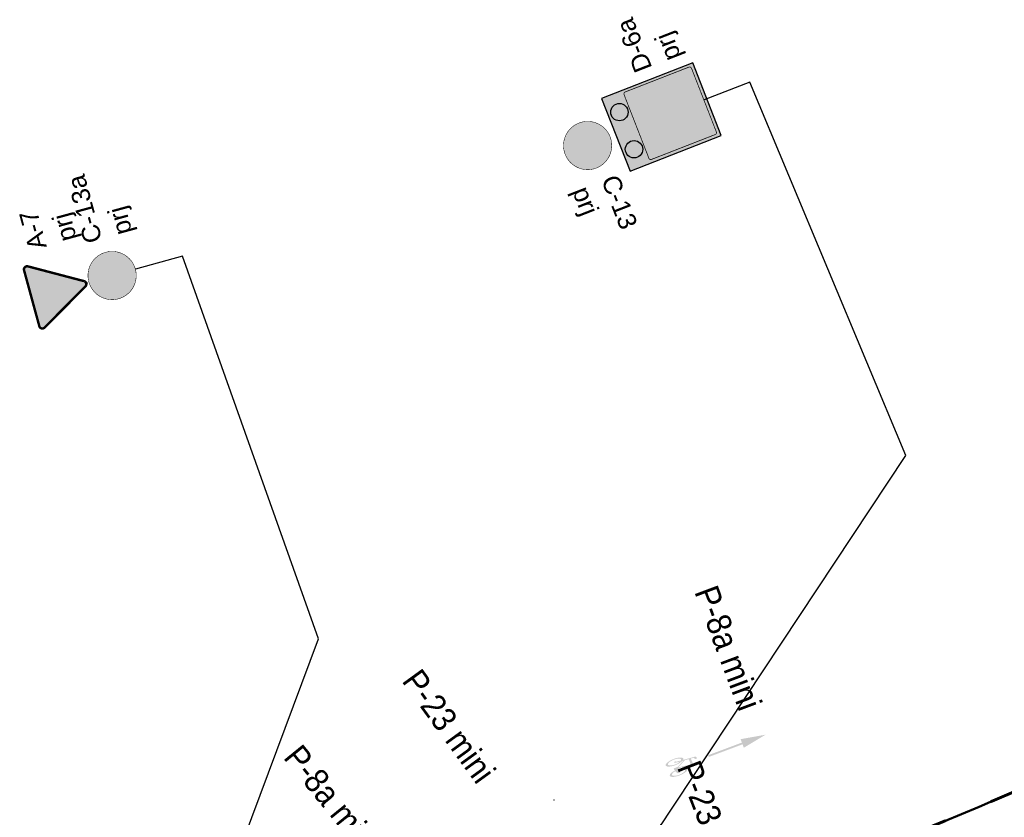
# Model space of a CAD drawing. Header units: metres. Extents: x 7429190 to 7432183, y 5709621 to 5711878.
# Tile 4 of 21: x 7429241 to 7429282, y 5709679 to 5709712. Entities that reach past the tile are written whole.
import ezdxf
from ezdxf.enums import TextEntityAlignment as Align

# ---------------------------------------------------------------- set-up
doc = ezdxf.new("R2010")
doc.units = ezdxf.units.M
doc.layers.add('_Brudnopis', color=22, linetype='Continuous', lineweight=50, plot=False)
for name, color, linetype in [('gaPionowe', 7, 'Continuous'), ('zzz.gaHSDodTekst', 7, 'Continuous'), ('zzz.gaHSDomyslna', 7, 'Continuous'), ('zzz.gaHSKilometraz', 7, 'Continuous'), ('zzz.gaHSNazwa', 7, 'Continuous'), ('zzz.gaHSOpis', 7, 'Continuous'), ('zzz.gaHSStan', 7, 'Continuous'), ('zzz.gaHSTrasa', 7, 'Continuous'), ('zzz.gaVSDodTekst', 7, 'Continuous'), ('zzz.gaVSDomyslna', 7, 'Continuous'), ('zzz.gaVSNazwa', 7, 'Continuous'), ('zzz.gaVSStan', 7, 'Continuous'), ('zzz.gaVSWielkość', 7, 'Continuous')]:
    doc.layers.add(name, color=color, linetype=linetype)
doc.layers.add('gaPoziome', color=7, linetype='Continuous', lineweight=30)
doc.styles.add('GA-ATR-TEXT', font='arial.ttf', dxfattribs={"width": 0.9})
doc.styles.add('GA4-HS-TEXT', font='arial.ttf', dxfattribs={"width": 0.9})
doc.styles.get("Standard").update_dxf_attribs({"font": 'simplex.shx'})
doc.dimstyles.new('GA-LEADER', dxfattribs={"dimtxt": 1, "dimasz": 1, "dimexe": 1, "dimexo": 1, "dimgap": 1, "dimtad": 1, "dimtxsty": 'Standard', "dimcen": 1, "dimadec": 0, "dimazin": 0, "dimtfac": 1, "dimtmove": 0, "dimatfit": 3, "dimfxl": 1, "dimarcsym": 0})

# ---------------------------------------------------------------- blocks, each defined once
blk = doc.blocks.new('*U44')
at = {"linetype": 'Continuous', "lineweight": 0}
h = blk.add_hatch(color=0, dxfattribs=at)
edge = h.paths.add_edge_path()
edge.add_ellipse((-0.228, 0.39), major_axis=(0, 0.39), ratio=0.333333, start_angle=339.1791, end_angle=685.9352)
edge.add_line((-0.155, 0.713), (-0.151, 0.752))
edge.add_line((-0.151, 0.752), (0.003, 0.445))
edge.add_arc((-0.011, 0.437), 0.016, 0, 26.5651, ccw=False)
edge.add_line((0.005, 0.437), (0.005, 0.276))
edge.add_arc((0.021, 0.276), 0.016, 180, 270)
edge.add_line((0.021, 0.26), (0.049, 0.26))
edge.add_arc((0.049, 0.276), 0.016, 270, 290.3551)
edge.add_line((0.055, 0.261), (0.103, 0.279))
edge.add_ellipse((0.227, 0.39), major_axis=(0, 0.39), ratio=0.333333, start_angle=106.5707, end_angle=378.3144)
edge.add_line((0.187, 0.76), (0.14, 0.987))
edge.add_line((0.14, 0.987), (0.163, 1.147))
edge.add_line((0.163, 1.147), (0.167, 1.147))
edge.add_line((0.167, 1.147), (0.176, 1.175))
edge.add_line((0.176, 1.175), (0.176, 1.211))
edge.add_line((0.176, 1.211), (0.093, 1.211))
edge.add_line((0.093, 1.211), (0.089, 1.175))
edge.add_line((0.089, 1.175), (0.132, 1.147))
edge.add_line((0.132, 1.147), (0.12, 1.067))
edge.add_line((0.12, 1.067), (-0.117, 1.067))
edge.add_line((-0.117, 1.067), (-0.103, 1.191))
edge.add_spline(control_points=[(-0.103, 1.191), (-0.102, 1.195), (-0.095, 1.208), (-0.078, 1.21), (-0.065, 1.211)], knot_values=[0, 0, 0, 0, 0.02025, 0.071822, 0.071822, 0.071822, 0.071822], degree=3, periodic=0)
edge.add_line((-0.065, 1.211), (-0.033, 1.211))
edge.add_line((-0.033, 1.211), (-0.033, 1.3))
edge.add_line((-0.033, 1.3), (-0.085, 1.3))
edge.add_spline(control_points=[(-0.085, 1.3), (-0.091, 1.299), (-0.097, 1.296), (-0.102, 1.293)], knot_values=[0.067484, 0.067484, 0.067484, 0.067484, 0.093736, 0.093736, 0.093736, 0.093736], degree=3, periodic=0)
edge.add_arc((-0.075, 1.247), 0.0531, 120.1379, 168.8933)
edge.add_line((-0.127, 1.257), (-0.181, 0.755))
h.paths.add_polyline_path([(-0.127, 0.975), (0.107, 0.975), (0.032, 0.455), (-0.144, 0.809)], flags=16)
edge = h.paths.add_edge_path(flags=16)
edge.add_ellipse((-0.228, 0.39), major_axis=(0, -0.292), ratio=0.350072, start_angle=159.1526, end_angle=502.0815, ccw=False)
edge.add_line((-0.191, 0.663), (-0.211, 0.477))
edge.add_arc((-0.219, 0.478), 0.00832, 322.797, 353.8856, ccw=False)
edge.add_line((-0.213, 0.473), (-0.234, 0.446))
edge.add_arc((-0.215, 0.431), 0.0237, 142.797, 180)
edge.add_line((-0.238, 0.431), (-0.238, 0.371))
edge.add_arc((-0.23, 0.371), 0.00832, 180, 270)
edge.add_line((-0.23, 0.363), (-0.225, 0.363))
edge.add_arc((-0.225, 0.371), 0.00832, 270, 333.0195)
edge.add_spline(control_points=[(-0.217, 0.367), (-0.21, 0.383), (-0.195, 0.411), (-0.184, 0.442), (-0.182, 0.457), (-0.182, 0.458)], knot_values=[0.007888, 0.007888, 0.007888, 0.007888, 0.089431, 0.152858, 0.158023, 0.158023, 0.158023, 0.158023], degree=3, periodic=0)
edge.add_line((-0.182, 0.458), (-0.165, 0.621))
edge = h.paths.add_edge_path(flags=16)
edge.add_line((0.127, 0.896), (0.162, 0.727))
edge.add_ellipse((0.227, 0.39), major_axis=(0, 0.39), ratio=0.333333, start_angle=390.3444, end_angle=440.4059)
edge.add_line((0.099, 0.455), (0.064, 0.455))
edge.add_line((0.064, 0.455), (0.127, 0.896))
edge = h.paths.add_edge_path(flags=16)
edge.add_ellipse((0.227, 0.39), major_axis=(0, -0.292), ratio=0.350072, start_angle=290.1309, end_angle=617.1604, ccw=False)
edge.add_line((0.131, 0.289), (0.227, 0.325))
edge.add_arc((0.181, 0.387), 0.0774, 307.1318, 362.4334)
edge.add_line((0.258, 0.39), (0.258, 0.439))
edge.add_arc((0.242, 0.439), 0.016, 0, 90)
edge.add_line((0.242, 0.455), (0.128, 0.455))
blk = doc.blocks.new('*U46')
blk.add_hatch(color=0).paths.add_polyline_path([(0, 2.5), (-0.1875, 1.475), (-0.0375, 1.475), (-0.0375, 0), (0.0375, 0), (0.0375, 1.475), (0.1875, 1.475)])
blk = doc.blocks.new('gaHSPos')
at = {"color": 0, "linetype": 'Continuous', "lineweight": 0}
blk.add_point((0, 0), dxfattribs=at)
blk = doc.blocks.new('z.ga4.HSS-desc')
at = {"layer": 'zzz.gaHSDodTekst', "style": 'GA4-HS-TEXT', "width": 0.9, "flags": 1}
blk.add_attdef('ADDTEXT', (0, -2.744), '', height=1, dxfattribs=at)
at = {"layer": 'zzz.gaHSKilometraz', "style": 'GA4-HS-TEXT', "width": 0.9, "flags": 1}
for tag, p in [('POSITION', (0, -5.695)), ('ID', (0, -7.125))]:
    blk.add_attdef(tag, p, '', height=1, dxfattribs=at)
at = {"layer": 'zzz.gaHSNazwa', "style": 'GA4-HS-TEXT', "width": 0.9}
blk.add_attdef('NAME', (0, 0.4), '', height=1, dxfattribs=at)
at = {"layer": 'zzz.gaHSStan', "style": 'GA4-HS-TEXT', "width": 0.9}
blk.add_attdef('STATE', (0, -1.356), '', height=1, dxfattribs=at)
at = {"layer": 'zzz.gaHSTrasa', "style": 'GA4-HS-TEXT', "width": 0.9, "flags": 1}
blk.add_attdef('ROUTE', (0, -4.27), '', height=1, dxfattribs=at)
blk = doc.blocks.new('gaVScolumn0')
at = {"color": 0, "linetype": 'ByBlock', "lineweight": -2}
blk.add_line((0, 0), (0, 400), dxfattribs=at)
at = {"color": 7, "style": 'GA-ATR-TEXT', "width": 0.9}
blk.add_attdef('X2', text='', height=150, dxfattribs=at).set_placement((-50, 0), align=Align.BOTTOM_RIGHT)
blk = doc.blocks.new('*U134')
at = {"layer": 'zzz.gaVSDomyslna', "lineweight": 0}
h = blk.add_hatch(color=180, dxfattribs=at)
edge = h.paths.add_edge_path()
edge.add_line((-280, 594), (280, 594))
edge.add_arc((280, 580), 14, -0.00027, 89.99994, ccw=False)
edge.add_line((294, 580), (294, 20))
edge.add_arc((280, 20), 14, -89.99991, -0.00027, ccw=False)
edge.add_line((280, 6), (-280, 6))
edge.add_arc((-280, 20), 14, 180.00015, 269.99979, ccw=False)
edge.add_line((-294, 20), (-294, 580))
edge.add_arc((-280, 580), 14, 89.99994, 180.00015, ccw=False)
blk = doc.blocks.new('*U135')
at = {"layer": 'zzz.gaVSDomyslna', "color": 7, "lineweight": 0, "true_color": 0xffffff, "const_width": 6}
blk.add_lwpolyline([(280, 3), (-280, 3, -0.414214), (-297, 20), (-297, 580, -0.414214), (-280, 597), (280, 597, -0.414214), (297, 580), (297, 20, -0.414214), (280, 3, -1)], format="xyb", dxfattribs=at)
blk = doc.blocks.new('*U136')
at = {"layer": 'zzz.gaVSDomyslna', "lineweight": 0, "true_color": 0xffffff}
blk.add_hatch(color=7, dxfattribs=at).paths.add_polyline_path([(0, 484), (-279.438, 0), (279.438, 0)])
blk = doc.blocks.new('*U137')
at = {"layer": 'zzz.gaVSDomyslna', "lineweight": 0, "true_color": 0x000000}
h = blk.add_hatch(color=18, dxfattribs=at)
h.paths.add_polyline_path([(-6, 364.614, 1), (36, 364.614, 1)])
h.paths.add_polyline_path([(40, 344.614), (18.6885, 336.089), (-60.5474, 223.838, 0.332576), (-76.8659, 211.55), (-98.3659, 137.127, 25.9615), (-88.1256, 134.168), (-84.1363, 147.977), (-3.6322, 78.7064, 1.10824), (36.131, 63.9538), (45.165, 63.9538), (46.7267, 57.7068), (18.7945, 38.2045), (18.7945, 31.5271), (51.5288, 34.4533, 2.33227), (79.5927, 130.823), (67.401, 150.517), (87.6923, 221.537), (60, 304.614)])
h.paths.add_polyline_path([(14.0426, 280.997), (32.1739, 231.135), (-39.1589, 181.203), (-74.538, 181.203), (-66.6293, 208.579, -0.304217), (-61.1911, 213.179), (-44.0866, 213.179)], flags=16)
h.paths.add_polyline_path([(38.1866, 195.547), (35.3178, 181.203), (6.80007, 181.203)], flags=16)
h.paths.add_polyline_path([(33.186, 170.544), (26.6667, 137.947), (28.8727, 129.123), (25.7724, 119.345), (2.06953, 170.544)], flags=16)
h.paths.add_polyline_path([(-29.0296, 170.544), (-0.95373, 110.648), (-11.9711, 99.9436), (-80.8828, 159.24), (-77.6173, 170.544)], flags=16)
h.paths.add_polyline_path([(63.4423, 136.662), (70.5298, 125.213, 0.0221974), (65.7322, 121.367), (63.2258, 135.904)], flags=16)
h.paths.add_polyline_path([(63.4933, 35.5228), (80.2743, 37.0228), (75.631, 63.9538), (102.19, 63.9538, 1.76317), (111.093, 79.9373), (85.2228, 121.728, -2.17872)], flags=16)
h.paths.add_polyline_path([(76.1599, 116.118), (101.854, 74.6128), (73.7933, 74.6128), (67.9337, 108.599, -0.0476353)], flags=16)
h.paths.add_polyline_path([(33.8023, 109.404), (42.5002, 74.6128), (36.131, 74.6128, 0.191903), (26.8089, 87.3482)], flags=16)
h.paths.add_polyline_path([(19.7806, 100.448), (16.6484, 90.5698, 0.167013), (3.32003, 86.7861), (-4.26892, 93.3161)], flags=16)
h.paths.add_polyline_path([(-101.335, 126.85), (-114.976, 79.6308, 3.73205), (-104.736, 76.6725), (-91.0943, 123.892, -21.9545)], flags=16)
h.paths.add_polyline_path([(90, 49.6137), (148.75, 49.6137), (142.5, 34.6137), (90, 34.6137)], flags=0)
h.paths.add_polyline_path([(-78.75, 49.6137), (-82.5, 34.6137), (-142.5, 34.6137), (-148.75, 49.6137)], flags=0)
h.paths.add_polyline_path([(-195, 49.6137), (-217.5, 49.6137), (-225, 34.6137), (-190, 34.6137)])
h.paths.add_polyline_path([(0, 49.6137), (-30, 49.6137), (-36.5217, 34.6137), (6.52174, 34.6137)], flags=17)
h.paths.add_polyline_path([(217.5, 49.6137), (189.375, 49.6137), (183.75, 34.6137), (225, 34.6137)])
blk = doc.blocks.new('*U139')
at = {"layer": 'zzz.gaVSDomyslna', "color": 7, "true_color": 0xffffff}
for name, p in [('*U135', (0, 0)), ('*U136', (0, 96))]:
    blk.add_blockref(name, p, dxfattribs=at)
at = {"layer": 'zzz.gaVSDomyslna', "color": 180}
blk.add_blockref('*U134', (0, 0), dxfattribs=at)
at = {"layer": 'zzz.gaVSDomyslna', "color": 18, "true_color": 0x000000}
blk.add_blockref('*U137', (0, 115.3863), dxfattribs=at)
blk = doc.blocks.new('*U133')
at = {"layer": 'zzz.gaVSDomyslna'}
blk.add_blockref('*U139', (0, 0), dxfattribs=at)
at = {"layer": 'zzz.gaVSDodTekst', "flags": 1}
blk.add_attdef('Addtext', text='', height=1, dxfattribs=at).set_placement((0, 0), align=Align.MIDDLE_LEFT)
at = {"layer": 'zzz.gaVSDomyslna', "flags": 1}
for tag in ['Width', 'Height', 'Position', 'Route', 'ItemNo', 'ID']:
    blk.add_attdef(tag, text='', height=1, dxfattribs=at).set_placement((0, 0), align=Align.MIDDLE_LEFT)
at = {"layer": 'zzz.gaVSNazwa', "style": 'GA-ATR-TEXT'}
blk.add_attdef('Name', text='', height=150, dxfattribs=at).set_placement((400, 375), align=Align.MIDDLE_LEFT)
at = {"layer": 'zzz.gaVSStan', "style": 'GA-ATR-TEXT'}
blk.add_attdef('State', text='', height=150, dxfattribs=at).set_placement((400, 120), align=Align.MIDDLE_LEFT)
at = {"layer": 'zzz.gaVSWielkość', "flags": 1}
blk.add_attdef('Size', text='', height=1, dxfattribs=at).set_placement((0, 0), align=Align.MIDDLE_LEFT)
blk = doc.blocks.new('aktywka')
h = blk.add_hatch(color=254)
h.dxf.hatch_style = 1
h.paths.add_polyline_path([(7430548.846, 5711907.162), (7430545.637, 5711907.162), (7430545.637, 5711903.149), (7430548.846, 5711903.149)])
h = blk.add_hatch(color=40)
h.dxf.hatch_style = 1
edge = h.paths.add_edge_path()
edge.add_arc((7430546.423, 5711906.687), 0.356, 0, 360)
h = blk.add_hatch(color=40)
h.dxf.hatch_style = 1
edge = h.paths.add_edge_path()
edge.add_arc((7430548.058, 5711906.687), 0.356, 0, 360)
at = {"color": 254, "flags": 128}
blk.add_lwpolyline([(7430548.846, 5711907.162), (7430545.637, 5711907.162), (7430545.637, 5711903.149), (7430548.846, 5711903.149)], close=True, dxfattribs=at)
at = {"color": 40}
for centre in [(7430546.423, 5711906.687), (7430548.058, 5711906.687)]:
    blk.add_circle(centre, 0.356, dxfattribs=at)
at = {"oblique": 0, "width": 1, "flags": 1}
for tag in ['Addtext', 'Width', 'Size', 'Height', 'Position', 'Route', 'ItemNo']:
    blk.add_attdef(tag, text='', height=0.005, rotation=0, dxfattribs=at).set_placement((7430547.242, 5711903.263), align=Align.MIDDLE_LEFT)
blk = doc.blocks.new('*U327')
at = {"layer": 'zzz.gaVSDomyslna', "lineweight": 0}
blk.add_hatch(color=180, dxfattribs=at).paths.add_polyline_path([(-400, 400, 1), (400, 400, 1)])
blk = doc.blocks.new('*U328')
at = {"layer": 'zzz.gaVSDomyslna', "color": 7, "lineweight": 0, "true_color": 0xffffff, "const_width": 8}
blk.add_lwpolyline([(0, 796, 1), (0, 4, 1), (0, 796, 1.17474)], format="xyb", dxfattribs=at)
blk = doc.blocks.new('*U329')
at = {"layer": 'zzz.gaVSDomyslna', "lineweight": 0, "true_color": 0xffffff}
h = blk.add_hatch(color=7, dxfattribs=at)
h.paths.add_polyline_path([(68.7298, 120), (80.3852, 120, 3.31928), (150.279, 245.471), (101.889, 323.64), (113.417, 360), (160, 360), (160, 400), (39.4574, 400, 0.843718), (36.4063, 381.198), (93.1592, 362.28), (86.0947, 340), (-138.924, 340), (-124.106, 391.293, -0.334944), (-112.567, 400), (-80, 400), (-80, 420), (-112.567, 420, 0.333495), (-143.292, 396.942), (-183.634, 257.298, 25.9615), (-164.42, 251.747), (-156.934, 277.658), (-5.88005, 147.681, 1.10824)])
h.paths.add_polyline_path([(68.7298, 140, 0.191903), (51.2382, 163.896), (93.9215, 298.513), (133.274, 234.943, 0.219028), (80.3852, 140)], flags=16)
h.paths.add_polyline_path([(32.1735, 169.941, 0.167013), (7.16478, 162.841), (-150.83, 298.79), (-144.702, 320), (79.7533, 320)], flags=16)
h.paths.add_polyline_path([(100.455, 120), (192.679, 120, 1.76317), (209.386, 149.991), (160.843, 228.405, -3.23686)], flags=16)
h.paths.add_polyline_path([(100.455, 140, -0.211684), (143.838, 217.878), (192.048, 140)], flags=16)
h.paths.add_polyline_path([(-189.204, 238.016), (-214.8, 149.415, 3.73205), (-195.586, 143.865), (-169.99, 232.466, -21.9545)], flags=16)
blk = doc.blocks.new('*U330')
at = {"layer": 'zzz.gaVSDomyslna', "lineweight": 0, "true_color": 0xffffff}
blk.add_hatch(color=7, dxfattribs=at).paths.add_polyline_path([(326.027, 631.746, 0.0839202), (231.746, 726.027), (-326.027, 168.254, 0.0839202), (-231.746, 73.9729)])
blk = doc.blocks.new('*U331')
at = {"layer": 'zzz.gaVSDomyslna', "lineweight": 0}
blk.add_hatch(color=10, dxfattribs=at).paths.add_polyline_path([(316.346, 631.493, 0.0769842), (231.493, 716.346), (-316.346, 168.507, 0.0769842), (-231.493, 83.6539)])
blk = doc.blocks.new('*U333')
at = {"layer": 'zzz.gaVSDomyslna', "color": 180, "xscale": 0.5, "yscale": 0.5}
blk.add_blockref('*U327', (0, 0), dxfattribs=at)
at = {"layer": 'zzz.gaVSDomyslna', "color": 7, "true_color": 0xffffff, "xscale": 0.5, "yscale": 0.5}
for name, p in [('*U328', (0, 0)), ('*U330', (0, 0)), ('*U329', (0, 110))]:
    blk.add_blockref(name, p, dxfattribs=at)
at = {"layer": 'zzz.gaVSDomyslna', "color": 10, "xscale": 0.5, "yscale": 0.5}
blk.add_blockref('*U331', (0, 0), dxfattribs=at)
blk = doc.blocks.new('*U326')
at = {"layer": 'zzz.gaVSDomyslna'}
blk.add_blockref('*U333', (0, 0), dxfattribs=at)
at = {"layer": 'zzz.gaVSDodTekst', "flags": 1}
blk.add_attdef('Addtext', text='', height=1, dxfattribs=at).set_placement((0, 0), align=Align.MIDDLE_LEFT)
at = {"layer": 'zzz.gaVSDomyslna', "flags": 1}
for tag in ['Width', 'Height', 'Position', 'Route', 'ItemNo', 'ID']:
    blk.add_attdef(tag, text='', height=1, dxfattribs=at).set_placement((0, 0), align=Align.MIDDLE_LEFT)
at = {"layer": 'zzz.gaVSNazwa', "style": 'GA-ATR-TEXT'}
blk.add_attdef('Name', text='', height=150, dxfattribs=at).set_placement((300, 275), align=Align.MIDDLE_LEFT)
at = {"layer": 'zzz.gaVSStan', "style": 'GA-ATR-TEXT'}
blk.add_attdef('State', text='', height=150, dxfattribs=at).set_placement((300, 20), align=Align.MIDDLE_LEFT)
at = {"layer": 'zzz.gaVSWielkość', "flags": 1}
blk.add_attdef('Size', text='', height=1, dxfattribs=at).set_placement((0, 0), align=Align.MIDDLE_LEFT)
blk = doc.blocks.new('*U351')
at = {"layer": 'zzz.gaVSDomyslna', "color": 10, "linetype": 'Continuous', "lineweight": 0, "const_width": 30}
blk.add_lwpolyline([(356.469, 710.423), (-356.469, 710.423, 0.563712), (-391.037, 653.297), (-33.775, 34.5, 0.563661), (32.9409, 33.1218), (390.215, 651.94, 0.577186), (356.469, 710.423)], format="xyb", close=True, dxfattribs=at)
blk = doc.blocks.new('*U352')
at = {"layer": 'zzz.gaVSDomyslna', "linetype": 'Continuous', "lineweight": 0}
h = blk.add_hatch(color=50, dxfattribs=at)
h.dxf.hatch_style = 1
h.paths.add_polyline_path([(0, 695.423), (-356.469, 695.423, 0.262443), (-377.021, 683.837, 0.259425), (-377.874, 660.497), (-19.9889, 40.6218, 0.279187), (-0.646341, 29.9873, 0.229204), (20.2988, 41.2251), (378.047, 660.797, 0.284586), (377.352, 683.315, 0.237857), (356.126, 695.423)])
at = {"layer": 'zzz.gaVSDomyslna', "color": 50, "linetype": 'Continuous', "lineweight": 0}
blk.add_point((0, 0), dxfattribs=at)
blk = doc.blocks.new('*U354')
at = {"layer": 'zzz.gaVSDomyslna', "color": 10, "xscale": 0.6666666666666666, "yscale": 0.6666666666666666}
blk.add_blockref('*U351', (0, 0), dxfattribs=at)
at = {"layer": 'zzz.gaVSDomyslna', "color": 50, "xscale": 0.6666666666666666, "yscale": 0.6666666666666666}
blk.add_blockref('*U352', (0, 0), dxfattribs=at)
blk = doc.blocks.new('*U350')
at = {"layer": 'zzz.gaVSDomyslna'}
blk.add_blockref('*U354', (0, 0), dxfattribs=at)
at = {"layer": 'zzz.gaVSDodTekst', "flags": 1}
blk.add_attdef('Addtext', text='', height=1, dxfattribs=at).set_placement((0, 0), align=Align.MIDDLE_LEFT)
at = {"layer": 'zzz.gaVSDomyslna', "flags": 1}
for tag in ['Width', 'Height', 'Position', 'Route', 'ItemNo', 'ID']:
    blk.add_attdef(tag, text='', height=1, dxfattribs=at).set_placement((0, 0), align=Align.MIDDLE_LEFT)
at = {"layer": 'zzz.gaVSNazwa', "style": 'GA-ATR-TEXT'}
blk.add_attdef('Name', text='', height=150, dxfattribs=at).set_placement((373.6, 316.8), align=Align.MIDDLE_LEFT)
at = {"layer": 'zzz.gaVSStan', "style": 'GA-ATR-TEXT'}
blk.add_attdef('State', text='', height=150, dxfattribs=at).set_placement((373.6, 61.8), align=Align.MIDDLE_LEFT)
at = {"layer": 'zzz.gaVSWielkość', "flags": 1}
blk.add_attdef('Size', text='', height=1, dxfattribs=at).set_placement((0, 0), align=Align.MIDDLE_LEFT)
blk = doc.blocks.new('*U414')
at = {"layer": 'zzz.gaVSDomyslna', "lineweight": 0}
blk.add_hatch(color=180, dxfattribs=at).paths.add_polyline_path([(-400, 400, 1), (400, 400, 1)])
blk = doc.blocks.new('*U415')
at = {"layer": 'zzz.gaVSDomyslna', "color": 7, "lineweight": 0, "true_color": 0xffffff, "const_width": 8}
blk.add_lwpolyline([(0, 796, 1), (0, 4, 1), (0, 796, 1.17474)], format="xyb", dxfattribs=at)
blk = doc.blocks.new('*U416')
at = {"layer": 'zzz.gaVSDomyslna', "lineweight": 0, "true_color": 0xffffff}
h = blk.add_hatch(color=7, dxfattribs=at)
h.paths.add_polyline_path([(68.7298, 120), (80.3852, 120, 3.31928), (150.279, 245.471), (101.889, 323.64), (113.417, 360), (160, 360), (160, 400), (39.4574, 400, 0.843718), (36.4063, 381.198), (93.1592, 362.28), (86.0947, 340), (-138.924, 340), (-124.106, 391.293, -0.334944), (-112.567, 400), (-80, 400), (-80, 420), (-112.567, 420, 0.333495), (-143.292, 396.942), (-183.634, 257.298, 25.9615), (-164.42, 251.747), (-156.934, 277.658), (-5.88005, 147.681, 1.10824)])
h.paths.add_polyline_path([(68.7298, 140, 0.191903), (51.2382, 163.896), (93.9215, 298.513), (133.274, 234.943, 0.219028), (80.3852, 140)], flags=16)
h.paths.add_polyline_path([(32.1735, 169.941, 0.167013), (7.16478, 162.841), (-150.83, 298.79), (-144.702, 320), (79.7533, 320)], flags=16)
h.paths.add_polyline_path([(100.455, 120), (192.679, 120, 1.76317), (209.386, 149.991), (160.843, 228.405, -3.23686)], flags=16)
h.paths.add_polyline_path([(100.455, 140, -0.211684), (143.838, 217.878), (192.048, 140)], flags=16)
h.paths.add_polyline_path([(-189.204, 238.016), (-214.8, 149.415, 3.73205), (-195.586, 143.865), (-169.99, 232.466, -21.9545)], flags=16)
blk = doc.blocks.new('*U418')
at = {"layer": 'zzz.gaVSDomyslna', "color": 180, "xscale": 0.5, "yscale": 0.5}
blk.add_blockref('*U414', (0, 0), dxfattribs=at)
at = {"layer": 'zzz.gaVSDomyslna', "color": 7, "true_color": 0xffffff, "xscale": 0.5, "yscale": 0.5}
for name, p in [('*U415', (0, 0)), ('*U416', (0, 110))]:
    blk.add_blockref(name, p, dxfattribs=at)
blk = doc.blocks.new('*U413')
at = {"layer": 'zzz.gaVSDomyslna'}
blk.add_blockref('*U418', (0, 0), dxfattribs=at)
at = {"layer": 'zzz.gaVSDodTekst', "flags": 1}
blk.add_attdef('Addtext', text='', height=1, dxfattribs=at).set_placement((0, 0), align=Align.MIDDLE_LEFT)
at = {"layer": 'zzz.gaVSDomyslna', "flags": 1}
for tag in ['Width', 'Height', 'Position', 'Route', 'ItemNo', 'ID']:
    blk.add_attdef(tag, text='', height=1, dxfattribs=at).set_placement((0, 0), align=Align.MIDDLE_LEFT)
at = {"layer": 'zzz.gaVSNazwa', "style": 'GA-ATR-TEXT'}
blk.add_attdef('Name', text='', height=150, dxfattribs=at).set_placement((300, 275), align=Align.MIDDLE_LEFT)
at = {"layer": 'zzz.gaVSStan', "style": 'GA-ATR-TEXT'}
blk.add_attdef('State', text='', height=150, dxfattribs=at).set_placement((300, 20), align=Align.MIDDLE_LEFT)
at = {"layer": 'zzz.gaVSWielkość', "flags": 1}
blk.add_attdef('Size', text='', height=1, dxfattribs=at).set_placement((0, 0), align=Align.MIDDLE_LEFT)
blk = doc.blocks.new('*U473')
at = {"layer": 'zzz.gaHSDomyslna', "color": 140}
for points in [[(37.399, 18.972, 0.12, 0.12, 0.004545), (40.758, 21.144, 0.12, 0.12, 0)], [(32.288, 15.83, 0.12, 0.12, 0.004545), (35.705, 17.909, 0.12, 0.12, 0)], [(27.094, 12.828, 0.12, 0.12, 0.004545), (30.566, 14.813, 0.12, 0.12, 0)], [(21.819, 9.968, 0.12, 0.12, 0.004545), (25.344, 11.859, 0.12, 0.12, 0)], [(16.468, 7.254, 0.12, 0.12, 0.004545), (20.044, 9.047, 0.12, 0.12, 0)], [(11.045, 4.687, 0.12, 0.12, 0.004545), (14.668, 6.382, 0.12, 0.12, 0)], [(5.555, 2.268, 0.12, 0.12, 0.004545), (9.222, 3.864, 0.12, 0.12, 0)], [(0, 0, 0.12, 0.12, 0.004545), (3.71, 1.495, 0.12, 0.12, 0)]]:
    blk.add_lwpolyline(points, format="xyseb", dxfattribs=at)
at = {"color": 140}
for p in [(44.122, 23.408), (0, 0)]:
    blk.add_blockref('gaHSPos', p, dxfattribs=at)

msp = doc.modelspace()

# ---------------------------------------------------------------- linework, layer by layer
at = {"layer": '_Brudnopis'}
msp.add_lwpolyline([(7429275.622, 5709677.577, 0.056942), (7429319.744, 5709700.985, 0.057436)], format="xyb", dxfattribs=at)

# ---------------------------------------------------------------- block references
at = {"layer": 'gaPionowe', "xscale": 0.005, "yscale": 0.005}
for name, p, rotation, values in [('*U133', (7429269.427, 5709708.637), 111.3191428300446, {'Name': 'D-6a', 'State': 'prj'}), ('*U413', (7429263.712, 5709706.404), 291.3193532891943, {'Name': 'C-13', 'State': 'prj'}), ('*U326', (7429246.107, 5709701.697), 105.2616020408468, {'Name': 'C-13a', 'State': 'prj'}), ('*U350', (7429244.129, 5709701.127), 105.2618124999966, {'Name': 'A-7', 'State': 'prj'})]:
    msp.add_blockref(name, p, dxfattribs=dict(at, rotation=rotation)).add_auto_attribs(values)
at = {"layer": 'gaPionowe', "rotation": 111.4619516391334}
msp.add_blockref('aktywka', (15463826.608, 884279.924), dxfattribs=at)
at = {"layer": 'gaPionowe', "xscale": 0.005, "yscale": 0.005}
for p, rotation in [((7429271.291, 5709709.365), 111.3193532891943), ((7429248.036, 5709702.224), 105.2618124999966)]:
    msp.add_blockref('gaVScolumn0', p, dxfattribs=dict(at, rotation=rotation))
at = {"layer": 'gaPoziome'}
msp.add_blockref('*U473', (7429275.622, 5709677.577), dxfattribs=at)
at = {"layer": 'gaPoziome', "color": 140}
for name, p, rotation in [('*U46', (7429269.601, 5709681.718), 290.5460385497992), ('*U44', (7429267.927, 5709681.119), 291.3256218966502)]:
    msp.add_blockref(name, p, dxfattribs=dict(at, rotation=rotation))
msp.add_blockref('gaHSPos', (7429263.269, 5709679.916), dxfattribs=at)
msp.add_blockref('gaHSPos', (7429263.269, 5709679.916), dxfattribs=at)
at = {"layer": 'zzz.gaHSOpis'}
for p, rotation, values in [((7429282.645, 5709693.221), 290.18943787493, {'NAME': 'P-8a mini'}), ((7429268.635, 5709688.323), 290.5460385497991, {'NAME': 'P-8a mini'}), ((7429267.927, 5709681.119), 291.3256218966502, {'NAME': 'P-23 mini'}), ((7429256.672, 5709684.561), 305.9925517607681, {'NAME': 'P-23 mini'}), ((7429251.823, 5709681.395), 309.1105079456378, {'NAME': 'P-8a mini'})]:
    msp.add_blockref('z.ga4.HSS-desc', p, dxfattribs=dict(at, rotation=rotation)).add_auto_attribs(values)

# ---------------------------------------------------------------- leaders
at = {"layer": 'gaPionowe'}
for points in [[(7429267.498, 5709678.656), (7429277.687, 5709694.051), (7429271.291, 5709709.365)], [(7429248.294, 5709672.309), (7429253.609, 5709686.523), (7429248.036, 5709702.224)]]:
    msp.add_leader(points, dimstyle='GA-LEADER', override={"dimasz": 0.3}, dxfattribs=at)

doc.saveas('drawing.dxf')
